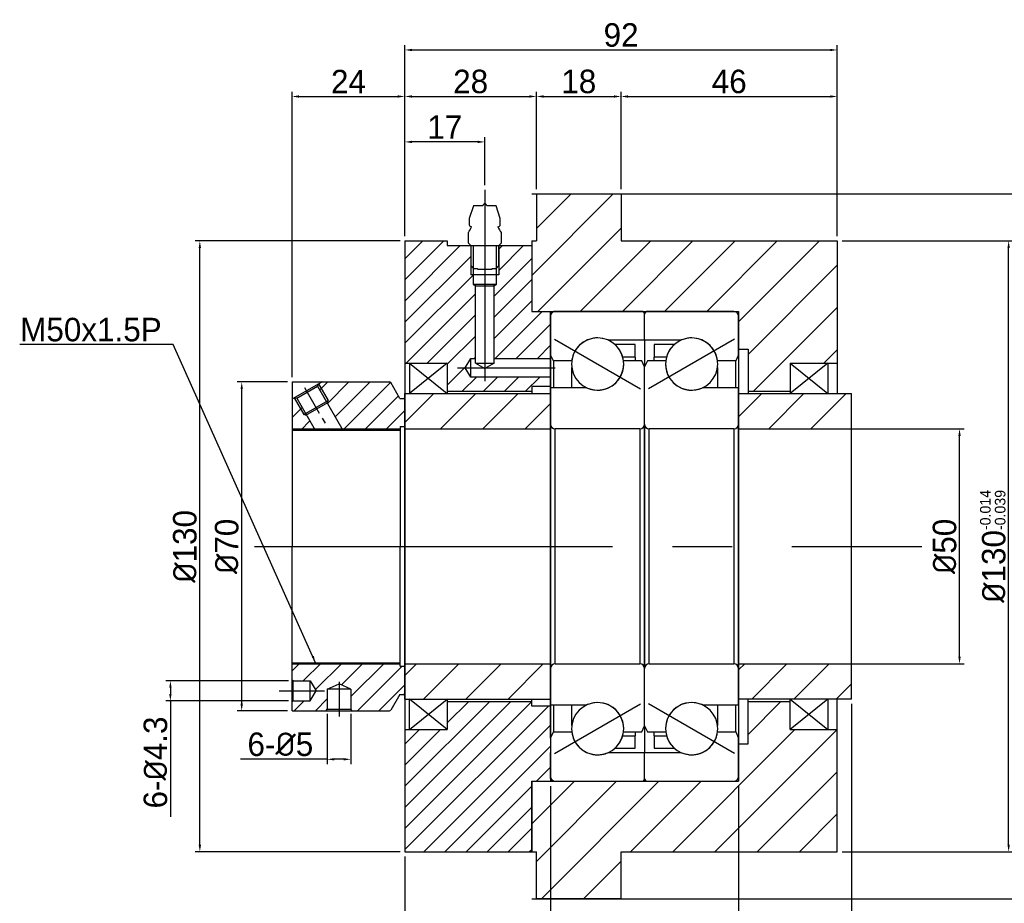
# Model space of a CAD drawing. Header units: millimetres. Extents: x 7251 to 7964, y 51 to 555.
# Tile 3 of 5: x 7635 to 7844, y 219 to 408. Entities that reach past the tile are written whole.
import ezdxf

# ---------------------------------------------------------------- set-up
doc = ezdxf.new("R2010")
doc.units = ezdxf.units.MM
doc.header["$LTSCALE"] = 5
doc.linetypes.add('CENTER', pattern=[2, 1.25, -0.25, 0.25, -0.25])
doc.linetypes.add('CENTER2', pattern=[28.575, 19.05, -3.175, 3.175, -3.175])
for name, color, linetype in [('center', 1, 'CENTER'), ('가는실선', 1, 'Continuous'), ('외형선', 3, 'Continuous'), ('중심선', 1, 'CENTER2')]:
    doc.layers.add(name, color=color, linetype=linetype)
doc.styles.add('H', font='txt')
doc.dimstyles.new('1', dxfattribs={"dimtxt": 5, "dimasz": 1.5, "dimexe": 1, "dimexo": 1, "dimgap": 0.6, "dimtad": 1, "dimdec": 3, "dimdsep": 46, "dimtxsty": 'H', "dimcen": 2.5, "dimclrd": 1, "dimclre": 1, "dimclrt": 3, "dimazin": 2, "dimtfac": 1, "dimtdec": 3, "dimtmove": 0, "dimatfit": 3, "dimfxl": 1, "dimtzin": 0, "dimarcsym": 0})

# ---------------------------------------------------------------- blocks, each defined once
blk = doc.blocks.new('*D906')
at = {"layer": 'Defpoints', "color": 0}
for p in [(7747.85, 245.43), (7716.85, 230.43), (7747.85, 208.45)]:
    blk.add_point(p, dxfattribs=at)
at = {"layer": '외형선', "color": 1, "lineweight": -2}
for p, q in [((7747.85, 244.43), (7747.85, 207.45)), ((7716.85, 229.43), (7716.85, 207.45)), ((7718.35, 208.45), (7746.35, 208.45))]:
    blk.add_line(p, q, dxfattribs=at)
at = {"layer": '외형선', "color": 1}
for points in [[(7718.35, 208.7), (7718.35, 208.2), (7716.85, 208.45)], [(7746.35, 208.2), (7746.35, 208.7), (7747.85, 208.45)]]:
    blk.add_solid(points, dxfattribs=at)
at = {"layer": '외형선', "color": 3, "insert": (7732.35, 211.62), "char_height": 5, "attachment_point": 5, "style": 'H'}
blk.add_mtext('31', dxfattribs=at)
blk = doc.blocks.new('*D907')
at = {"layer": 'Defpoints', "color": 0}
for p in [(7716.85, 391.17), (7716.85, 360.43), (7692.85, 330.43)]:
    blk.add_point(p, dxfattribs=at)
at = {"layer": '외형선', "color": 1, "lineweight": -2}
for p, q in [((7692.85, 331.43), (7692.85, 392.17)), ((7716.85, 361.43), (7716.85, 392.17)), ((7694.35, 391.17), (7715.35, 391.17))]:
    blk.add_line(p, q, dxfattribs=at)
at = {"layer": '외형선', "color": 1}
for points in [[(7694.35, 391.42), (7694.35, 390.92), (7692.85, 391.17)], [(7715.35, 390.92), (7715.35, 391.42), (7716.85, 391.17)]]:
    blk.add_solid(points, dxfattribs=at)
at = {"layer": '외형선', "color": 3, "insert": (7704.85, 394.34), "char_height": 5, "attachment_point": 5, "style": 'H'}
blk.add_mtext('24', dxfattribs=at)
blk = doc.blocks.new('*D908')
at = {"layer": 'Defpoints', "color": 0}
for p in [(7744.85, 391.17), (7744.85, 370.43), (7716.85, 360.43)]:
    blk.add_point(p, dxfattribs=at)
at = {"layer": '외형선', "color": 1, "lineweight": -2}
for p, q in [((7716.85, 361.43), (7716.85, 392.17)), ((7744.85, 371.43), (7744.85, 392.17)), ((7718.35, 391.17), (7743.35, 391.17))]:
    blk.add_line(p, q, dxfattribs=at)
at = {"layer": '외형선', "color": 1}
for points in [[(7718.35, 391.42), (7718.35, 390.92), (7716.85, 391.17)], [(7743.35, 390.92), (7743.35, 391.42), (7744.85, 391.17)]]:
    blk.add_solid(points, dxfattribs=at)
at = {"layer": '외형선', "color": 3, "insert": (7730.85, 394.34), "char_height": 5, "attachment_point": 5, "style": 'H'}
blk.add_mtext('28', dxfattribs=at)
blk = doc.blocks.new('*D909')
at = {"layer": 'Defpoints', "color": 0}
for p in [(7762.85, 391.17), (7744.85, 370.43), (7762.85, 370.43)]:
    blk.add_point(p, dxfattribs=at)
at = {"layer": '외형선', "color": 1, "lineweight": -2}
for p, q in [((7744.85, 371.43), (7744.85, 392.17)), ((7762.85, 371.43), (7762.85, 392.17)), ((7746.35, 391.17), (7761.35, 391.17))]:
    blk.add_line(p, q, dxfattribs=at)
at = {"layer": '외형선', "color": 1}
for points in [[(7746.35, 391.42), (7746.35, 390.92), (7744.85, 391.17)], [(7761.35, 390.92), (7761.35, 391.42), (7762.85, 391.17)]]:
    blk.add_solid(points, dxfattribs=at)
at = {"layer": '외형선', "color": 3, "insert": (7753.85, 394.34), "char_height": 5, "attachment_point": 5, "style": 'H'}
blk.add_mtext('18', dxfattribs=at)
blk = doc.blocks.new('*D910')
at = {"layer": 'Defpoints', "color": 0}
for p in [(7808.85, 391.17), (7762.85, 370.43), (7808.85, 360.43)]:
    blk.add_point(p, dxfattribs=at)
at = {"layer": '외형선', "color": 1, "lineweight": -2}
for p, q in [((7762.85, 371.43), (7762.85, 392.17)), ((7808.85, 361.43), (7808.85, 392.17)), ((7764.35, 391.17), (7807.35, 391.17))]:
    blk.add_line(p, q, dxfattribs=at)
at = {"layer": '외형선', "color": 1}
for points in [[(7764.35, 391.42), (7764.35, 390.92), (7762.85, 391.17)], [(7807.35, 390.92), (7807.35, 391.42), (7808.85, 391.17)]]:
    blk.add_solid(points, dxfattribs=at)
at = {"layer": '외형선', "color": 3, "insert": (7785.85, 394.34), "char_height": 5, "attachment_point": 5, "style": 'H'}
blk.add_mtext('46', dxfattribs=at)
blk = doc.blocks.new('*D911')
at = {"layer": 'Defpoints', "color": 0}
for p in [(7808.85, 401.07), (7716.85, 360.43), (7808.85, 360.43)]:
    blk.add_point(p, dxfattribs=at)
at = {"layer": '외형선', "color": 1, "lineweight": -2}
for p, q in [((7716.85, 361.43), (7716.85, 402.07)), ((7718.35, 401.07), (7807.35, 401.07)), ((7808.85, 361.43), (7808.85, 402.07))]:
    blk.add_line(p, q, dxfattribs=at)
at = {"layer": '외형선', "color": 1}
for points in [[(7718.35, 401.32), (7718.35, 400.82), (7716.85, 401.07)], [(7807.35, 400.82), (7807.35, 401.32), (7808.85, 401.07)]]:
    blk.add_solid(points, dxfattribs=at)
at = {"layer": '외형선', "color": 3, "insert": (7762.85, 404.23), "char_height": 5, "attachment_point": 5, "style": 'H'}
blk.add_mtext('92', dxfattribs=at)
blk = doc.blocks.new('*D912')
at = {"layer": 'Defpoints', "color": 0}
for p in [(7673.23, 360.43), (7716.85, 360.43), (7716.85, 230.43)]:
    blk.add_point(p, dxfattribs=at)
at = {"layer": '외형선', "color": 1, "lineweight": -2}
for p, q in [((7715.85, 360.43), (7672.23, 360.43)), ((7673.23, 231.93), (7673.23, 358.93)), ((7715.85, 230.43), (7672.23, 230.43))]:
    blk.add_line(p, q, dxfattribs=at)
at = {"layer": '외형선', "color": 1}
for points in [[(7673.48, 358.93), (7672.98, 358.93), (7673.23, 360.43)], [(7672.98, 231.93), (7673.48, 231.93), (7673.23, 230.43)]]:
    blk.add_solid(points, dxfattribs=at)
at = {"layer": '외형선', "color": 3, "insert": (7670.06, 295.43), "char_height": 5, "attachment_point": 5, "rotation": 90, "style": 'H'}
blk.add_mtext('{\\fISOCPEUR|b0|i0|c0|p22;%%c}130', dxfattribs=at)
blk = doc.blocks.new('*D913')
at = {"layer": 'Defpoints', "color": 0}
for p in [(7716.85, 381.5), (7733.85, 371.33), (7716.85, 360.43)]:
    blk.add_point(p, dxfattribs=at)
at = {"layer": '외형선', "color": 1, "lineweight": -2}
for p, q in [((7716.85, 361.43), (7716.85, 382.5)), ((7732.35, 381.5), (7718.35, 381.5)), ((7733.85, 372.33), (7733.85, 382.5))]:
    blk.add_line(p, q, dxfattribs=at)
at = {"layer": '외형선', "color": 1}
for points in [[(7718.35, 381.75), (7718.35, 381.25), (7716.85, 381.5)], [(7732.35, 381.25), (7732.35, 381.75), (7733.85, 381.5)]]:
    blk.add_solid(points, dxfattribs=at)
at = {"layer": '외형선', "color": 3, "insert": (7725.35, 384.67), "char_height": 5, "attachment_point": 5, "style": 'H'}
blk.add_mtext('17', dxfattribs=at)
blk = doc.blocks.new('*D914')
at = {"layer": 'Defpoints', "color": 0}
for p in [(7700.35, 260.77), (7705.35, 260.77), (7700.35, 250.12)]:
    blk.add_point(p, dxfattribs=at)
at = {"layer": '외형선', "color": 1, "lineweight": -2}
for p, q in [((7700.35, 259.77), (7700.35, 249.12)), ((7705.35, 259.77), (7705.35, 249.12)), ((7700.35, 250.12), (7681.87, 250.12)), ((7703.85, 250.12), (7701.85, 250.12))]:
    blk.add_line(p, q, dxfattribs=at)
at = {"layer": '외형선', "color": 1}
for points in [[(7701.85, 250.37), (7701.85, 249.87), (7700.35, 250.12)], [(7703.85, 249.87), (7703.85, 250.37), (7705.35, 250.12)]]:
    blk.add_solid(points, dxfattribs=at)
at = {"layer": '외형선', "color": 3, "insert": (7690.36, 253.29), "char_height": 5, "attachment_point": 5, "style": 'H'}
blk.add_mtext('6-{\\fISOCPEUR|b0|i0|c0|p22;%%C}5', dxfattribs=at)
blk = doc.blocks.new('*D915')
at = {"layer": 'Defpoints', "color": 0}
for p in [(7693.09, 266.83), (7666.97, 262.53), (7693.09, 262.53)]:
    blk.add_point(p, dxfattribs=at)
at = {"layer": '외형선', "color": 1, "lineweight": -2}
for p, q in [((7692.09, 266.83), (7665.97, 266.83)), ((7666.97, 265.33), (7666.97, 264.03)), ((7692.09, 262.53), (7665.97, 262.53)), ((7666.97, 262.53), (7666.97, 237.85))]:
    blk.add_line(p, q, dxfattribs=at)
at = {"layer": '외형선', "color": 1}
for points in [[(7667.22, 265.33), (7666.72, 265.33), (7666.97, 266.83)], [(7666.72, 264.03), (7667.22, 264.03), (7666.97, 262.53)]]:
    blk.add_solid(points, dxfattribs=at)
at = {"layer": '외형선', "color": 3, "insert": (7663.81, 249.44), "char_height": 5, "attachment_point": 5, "rotation": 90, "style": 'H'}
blk.add_mtext('6-{\\fISOCPEUR|b0|i0|c0|p22;%%C}4.3', dxfattribs=at)
blk = doc.blocks.new('*D916')
at = {"layer": 'Defpoints', "color": 0}
for p in [(7682.14, 330.43), (7692.85, 330.43), (7692.85, 260.43)]:
    blk.add_point(p, dxfattribs=at)
at = {"layer": '외형선', "color": 1, "lineweight": -2}
for p, q in [((7691.85, 330.43), (7681.14, 330.43)), ((7682.14, 261.93), (7682.14, 328.93)), ((7691.85, 260.43), (7681.14, 260.43))]:
    blk.add_line(p, q, dxfattribs=at)
at = {"layer": '외형선', "color": 1}
for points in [[(7682.39, 328.93), (7681.89, 328.93), (7682.14, 330.43)], [(7681.89, 261.93), (7682.39, 261.93), (7682.14, 260.43)]]:
    blk.add_solid(points, dxfattribs=at)
at = {"layer": '외형선', "color": 3, "insert": (7678.97, 295.43), "char_height": 5, "attachment_point": 5, "rotation": 90, "style": 'H'}
blk.add_mtext('{\\fISOCPEUR|b0|i0|c0|p22;%%C}70', dxfattribs=at)
blk = doc.blocks.new('*D922')
at = {"layer": 'Defpoints', "color": 0}
for p in [(7747.85, 245.43), (7787.85, 245.43), (7787.85, 208.45)]:
    blk.add_point(p, dxfattribs=at)
at = {"layer": '외형선', "color": 1, "lineweight": -2}
for p, q in [((7747.85, 244.43), (7747.85, 207.45)), ((7787.85, 244.43), (7787.85, 207.45)), ((7749.35, 208.45), (7786.35, 208.45))]:
    blk.add_line(p, q, dxfattribs=at)
at = {"layer": '외형선', "color": 1}
for points in [[(7749.35, 208.7), (7749.35, 208.2), (7747.85, 208.45)], [(7786.35, 208.2), (7786.35, 208.7), (7787.85, 208.45)]]:
    blk.add_solid(points, dxfattribs=at)
at = {"layer": '외형선', "color": 3, "insert": (7767.85, 211.62), "char_height": 5, "attachment_point": 5, "style": 'H'}
blk.add_mtext('40', dxfattribs=at)
blk = doc.blocks.new('*D923')
at = {"layer": 'Defpoints', "color": 0}
for p in [(7811.85, 262.93), (7787.85, 245.43), (7811.85, 208.45)]:
    blk.add_point(p, dxfattribs=at)
at = {"layer": '외형선', "color": 1, "lineweight": -2}
for p, q in [((7811.85, 261.93), (7811.85, 207.45)), ((7787.85, 244.43), (7787.85, 207.45)), ((7789.35, 208.45), (7810.35, 208.45))]:
    blk.add_line(p, q, dxfattribs=at)
at = {"layer": '외형선', "color": 1}
for points in [[(7789.35, 208.7), (7789.35, 208.2), (7787.85, 208.45)], [(7810.35, 208.2), (7810.35, 208.7), (7811.85, 208.45)]]:
    blk.add_solid(points, dxfattribs=at)
at = {"layer": '외형선', "color": 3, "insert": (7799.85, 211.62), "char_height": 5, "attachment_point": 5, "style": 'H'}
blk.add_mtext('24', dxfattribs=at)
blk = doc.blocks.new('*D924')
at = {"layer": 'Defpoints', "color": 0}
for p in [(7808.85, 360.43), (7845.3, 360.43), (7808.85, 230.43)]:
    blk.add_point(p, dxfattribs=at)
at = {"layer": '외형선', "color": 1, "lineweight": -2}
for p, q in [((7809.85, 360.43), (7846.3, 360.43)), ((7845.3, 231.93), (7845.3, 358.93)), ((7809.85, 230.43), (7846.3, 230.43))]:
    blk.add_line(p, q, dxfattribs=at)
at = {"layer": '외형선', "color": 1}
for points in [[(7845.55, 358.93), (7845.05, 358.93), (7845.3, 360.43)], [(7845.05, 231.93), (7845.55, 231.93), (7845.3, 230.43)]]:
    blk.add_solid(points, dxfattribs=at)
at = {"layer": '외형선', "color": 3, "insert": (7841.95, 295.43), "char_height": 5, "attachment_point": 5, "rotation": 90, "style": 'H'}
blk.add_mtext('{\\fISOCPEUR|b0|i0|c0|p22;%%c}130{\\H2.250000;\\S-0.014^ -0.039;}', dxfattribs=at)
blk = doc.blocks.new('*D925')
at = {"layer": 'Defpoints', "color": 0}
for p in [(7742.85, 370.43), (7856.43, 370.43), (7742.85, 220.43)]:
    blk.add_point(p, dxfattribs=at)
at = {"layer": '외형선', "color": 1, "lineweight": -2}
for p, q in [((7743.85, 370.43), (7857.43, 370.43)), ((7856.43, 221.93), (7856.43, 368.93)), ((7743.85, 220.43), (7857.43, 220.43))]:
    blk.add_line(p, q, dxfattribs=at)
at = {"layer": '외형선', "color": 1}
for points in [[(7856.68, 368.93), (7856.18, 368.93), (7856.43, 370.43)], [(7856.18, 221.93), (7856.68, 221.93), (7856.43, 220.43)]]:
    blk.add_solid(points, dxfattribs=at)
at = {"layer": '외형선', "color": 3, "insert": (7853.26, 295.43), "char_height": 5, "attachment_point": 5, "rotation": 90, "style": 'H'}
blk.add_mtext('150', dxfattribs=at)
blk = doc.blocks.new('*D926')
at = {"layer": 'Defpoints', "color": 0}
for p in [(7786.85, 320.43), (7834.85, 320.43), (7786.85, 270.43)]:
    blk.add_point(p, dxfattribs=at)
at = {"layer": '외형선', "color": 1, "lineweight": -2}
for p, q in [((7787.85, 320.43), (7835.85, 320.43)), ((7834.85, 271.93), (7834.85, 318.93)), ((7787.85, 270.43), (7835.85, 270.43))]:
    blk.add_line(p, q, dxfattribs=at)
at = {"layer": '외형선', "color": 1}
for points in [[(7835.1, 318.93), (7834.6, 318.93), (7834.85, 320.43)], [(7834.6, 271.93), (7835.1, 271.93), (7834.85, 270.43)]]:
    blk.add_solid(points, dxfattribs=at)
at = {"layer": '외형선', "color": 3, "insert": (7831.69, 295.43), "char_height": 5, "attachment_point": 5, "rotation": 90, "style": 'H'}
blk.add_mtext('{\\fISOCPEUR|b0|i0|c0|p22;%%c}50', dxfattribs=at)

msp = doc.modelspace()

# ---------------------------------------------------------------- hatches: boundary and pattern name
at = {"layer": '가는실선', "transparency": 33554687}
h = msp.add_hatch(dxfattribs=at)
h.set_pattern_fill('ANSI31', color=256, scale=2, style=0)
h.paths.add_polyline_path([(7787.8542, 345.433), (7787.8542, 344.833, -0.09511964), (7787.8542, 344.4342), (7787.8542, 339.283), (7787.8542, 337.433), (7789.8542, 337.433), (7789.8542, 328.433), (7798.8542, 328.433), (7798.8542, 334.433), (7806.8542, 334.433), (7808.8542, 334.433), (7808.8542, 360.433), (7762.8542, 360.433), (7762.8542, 370.433), (7744.8542, 370.433), (7744.8542, 360.433), (7743.8542, 360.433), (7743.8542, 359.433), (7743.8542, 345.433), (7747.8542, 345.433), (7748.4542, 345.433), (7748.8542, 345.433), (7766.8542, 345.433), (7767.2542, 345.433), (7768.4542, 345.433), (7786.8542, 345.433)])
h.paths.add_polyline_path([(7748.8533, 245.433, -0.09519567), (7748.4542, 245.433), (7747.8542, 245.433), (7743.8542, 245.433), (7743.8542, 230.433), (7744.8542, 230.433), (7744.8542, 220.433), (7762.8542, 220.433), (7762.8542, 230.433), (7808.8542, 230.433), (7808.8542, 256.433), (7806.8542, 256.433), (7798.8542, 256.433), (7798.8542, 262.433), (7789.8542, 262.433), (7789.8542, 253.433), (7787.8542, 253.433), (7787.8542, 246.4319), (7787.8542, 245.433), (7786.855, 245.433), (7768.4535, 245.433), (7767.2548, 245.433)])
h = msp.add_hatch(dxfattribs=at)
h.set_pattern_fill('ANSI31', color=256, style=0)
h.set_pattern_definition([(45, (732.8, 4e-07), (-2.245064, 2.245064), [])])
h.paths.add_polyline_path([(7733.8542, 331.433), (7730.8542, 331.433), (7729.6525, 333.433), (7730.8542, 335.433), (7731.8542, 335.433), (7731.8542, 350.8826), (7731.3542, 351.183), (7731.3542, 353.183), (7730.8542, 353.183), (7730.8542, 355.1965), (7730.8542, 359.433), (7725.8542, 359.433), (7725.8542, 360.433), (7716.8542, 360.433), (7716.8542, 334.433), (7717.8542, 334.433), (7725.8542, 334.433), (7725.8542, 328.433), (7743.8542, 328.433), (7743.8542, 329.433), (7747.8542, 329.433), (7747.8542, 331.433)])
h.paths.add_polyline_path([(7725.8542, 256.433), (7717.8542, 256.433), (7716.8542, 256.433), (7716.8542, 230.433), (7743.8542, 230.433), (7743.8542, 245.433), (7747.8542, 245.433), (7747.8542, 246.433), (7747.8542, 254.6463), (7747.8542, 261.433), (7743.8542, 261.433), (7743.8542, 262.433), (7725.8542, 262.433)])
h.paths.add_polyline_path([(7747.8542, 335.433), (7747.8542, 336.2197), (7747.8542, 344.433), (7747.8542, 345.433), (7743.8542, 345.433), (7743.8542, 359.433), (7736.8542, 359.433), (7736.8542, 355.1965), (7736.8542, 353.183), (7736.3542, 353.183), (7736.3542, 351.183), (7735.8542, 350.8826), (7735.8542, 335.433)])
h = msp.add_hatch(dxfattribs=at)
h.set_pattern_fill('ANSI31', color=256, style=0)
h.set_pattern_definition([(45, (188.763, 2162.6896), (-2.245064, 2.245064), [])])
h.paths.add_polyline_path([(7699.2542, 330.433, 0.1316525), (7699.0967, 330.3908), (7698.4943, 330.043), (7700.5418, 326.4967), (7700.4265, 326.0664), (7700.3096, 325.9989), (7703.523, 320.433), (7715.8542, 320.433), (7715.8542, 320.933), (7716.8542, 320.933), (7716.8542, 326.618, 0.41421356), (7716.5392, 326.933), (7715.8542, 326.933), (7715.776, 326.933), (7713.8419, 330.283, 0.26794919), (7713.5821, 330.433)])
h.paths.add_polyline_path([(7697.634, 320.433), (7695.8928, 323.4489), (7695.7759, 323.3814), (7695.3456, 323.4967), (7694.0689, 325.708), (7692.8542, 325.708), (7692.8542, 320.433)])
h.paths.add_polyline_path([(7705.6322, 260.433), (7713.5821, 260.433, 0.26794919), (7713.8419, 260.583), (7715.776, 263.933), (7715.8542, 263.933), (7716.5392, 263.933, 0.41421356), (7716.8542, 264.248), (7716.8542, 269.933), (7715.8542, 269.933), (7715.8542, 270.433), (7692.8542, 270.433), (7692.8542, 267.0229), (7693.0868, 266.833), (7696.7116, 266.833), (7697.999, 264.683), (7696.7116, 262.533), (7693.0868, 262.533), (7692.8542, 262.3432), (7692.8542, 260.433), (7699.2542, 260.433), (7700.0762, 260.433), (7700.3542, 260.7695), (7700.3542, 265.0443), (7702.8542, 266.1752), (7705.3542, 265.0443), (7705.3542, 260.7695)])
h.paths.add_polyline_path([(7698.3774, 329.9755), (7698.2621, 329.5452), (7700.1521, 326.2717), (7700.5418, 326.4967), (7698.4943, 330.043)])
h.paths.add_polyline_path([(7700.3096, 325.9989), (7700.4265, 326.0664), (7700.5418, 326.4967), (7700.1521, 326.2717)])
h.paths.add_polyline_path([(7695.3456, 323.4967), (7695.7353, 323.7217), (7694.5885, 325.708), (7694.0689, 325.708)])
h.paths.add_polyline_path([(7695.7759, 323.3814), (7695.8928, 323.4489), (7695.7353, 323.7217), (7695.3456, 323.4967)])
h.paths.add_polyline_path([(7694.0689, 325.708), (7693.2981, 327.043), (7693.0042, 326.8733, 0.26794919), (7692.8542, 326.6135), (7692.8542, 325.708)])
h.paths.add_polyline_path([(7694.5885, 325.708), (7693.8453, 326.9952), (7693.415, 327.1105), (7693.2981, 327.043), (7694.0689, 325.708)])
h.paths.add_polyline_path([(7697.7784, 320.183), (7697.634, 320.433), (7692.8542, 320.433), (7692.8542, 320.183)])
h.paths.add_polyline_path([(7715.8542, 320.183), (7715.8542, 320.433), (7703.523, 320.433), (7703.6673, 320.183)])
h.paths.add_polyline_path([(7692.8542, 270.683), (7692.8542, 270.433), (7715.8542, 270.433), (7715.8542, 270.683)])
h = msp.add_hatch(dxfattribs=at)
h.set_pattern_fill('ANSI31', color=256, scale=2, style=0)
h.set_pattern_definition([(45, (732.8, 504), (-4.490128, 4.490128), [])])
h.paths.add_polyline_path([(7747.8542, 327.933), (7716.8542, 327.933), (7716.8542, 320.433), (7747.8542, 320.433)])
h.paths.add_polyline_path([(7716.8542, 262.933), (7747.8542, 262.933), (7747.8542, 270.433), (7716.8542, 270.433)])
h = msp.add_hatch(dxfattribs=at)
h.set_pattern_fill('ANSI31', color=256, scale=2, style=0)
h.set_pattern_definition([(45, (712.8, 504), (-4.490128, 4.490128), [])])
h.paths.add_polyline_path([(7811.8542, 327.933), (7787.8542, 327.933), (7787.8542, 320.433), (7811.8542, 320.433)])
h.paths.add_polyline_path([(7787.8542, 270.433), (7787.8542, 262.933), (7811.8542, 262.933), (7811.8542, 270.433)])

# ---------------------------------------------------------------- linework, layer by layer
for p, q in [((7747.8542, 339.283), (7747.8542, 344.833)), ((7747.8542, 344.433), (7747.8542, 336.2197)), ((7747.8542, 344.433), (7747.8542, 336.2197)), ((7766.8542, 345.433), (7748.4542, 345.433)), ((7767.2542, 345.433), (7748.8542, 345.433)), ((7786.8542, 345.433), (7768.4542, 345.433)), ((7786.8542, 345.433), (7768.4542, 345.433)), ((7787.8542, 344.833), (7787.8542, 339.283)), ((7787.8542, 336.2197), (7787.8542, 344.433)), ((7747.8542, 339.283), (7747.8542, 333.6463)), ((7747.8542, 339.283), (7747.8542, 333.6463)), ((7747.8542, 329.183), (7747.8542, 336.2197)), ((7747.8542, 329.183), (7747.8542, 336.2197)), ((7787.8542, 336.2197), (7787.8542, 333.6463)), ((7747.8542, 321.433), (7747.8542, 333.6463)), ((7747.8542, 321.433), (7747.8542, 333.6463)), ((7787.8542, 333.6463), (7787.8542, 321.433)), ((7747.8542, 329.183), (7747.8542, 321.433)), ((7747.8542, 329.183), (7747.8542, 321.433)), ((7787.8542, 321.433), (7787.8542, 329.183)), ((7747.8542, 327.933), (7747.8542, 320.433)), ((7747.8542, 327.933), (7747.8542, 320.433)), ((7747.8542, 320.433), (7747.8542, 270.433)), ((7747.8542, 320.433), (7747.8542, 270.433)), ((7747.8542, 270.433), (7747.8542, 262.933)), ((7747.8542, 270.433), (7747.8542, 262.933)), ((7747.8542, 269.433), (7747.8542, 261.683)), ((7747.8542, 257.2197), (7747.8542, 269.433)), ((7747.8542, 269.433), (7747.8542, 261.683)), ((7747.8542, 257.2197), (7747.8542, 269.433)), ((7787.8542, 261.683), (7787.8542, 269.433)), ((7787.8542, 269.433), (7787.8542, 257.2197)), ((7747.8542, 254.6463), (7747.8542, 261.683)), ((7747.8542, 254.6463), (7747.8542, 261.683)), ((7747.8542, 257.2197), (7747.8542, 251.583)), ((7747.8542, 257.2197), (7747.8542, 251.583)), ((7787.8542, 257.2197), (7787.8542, 254.6463)), ((7747.8542, 254.6463), (7747.8542, 246.433)), ((7747.8542, 254.6463), (7747.8542, 246.433)), ((7787.8542, 246.433), (7787.8542, 254.6463)), ((7747.8542, 246.033), (7747.8542, 251.583)), ((7748.4542, 245.433), (7766.8542, 245.433)), ((7748.8542, 245.433), (7767.2542, 245.433)), ((7748.8542, 245.433), (7767.2542, 245.433)), ((7768.4542, 245.433), (7786.8542, 245.433)), ((7768.4542, 245.433), (7786.8542, 245.433))]:
    msp.add_line(p, q)
at = {"color": 1, "linetype": 'CENTER'}
msp.add_line((7695.5072, 329.2168), (7700.7318, 320.1676), dxfattribs=at)
msp.add_line((7695.5072, 329.2168), (7700.7318, 320.1676), dxfattribs=at)
for points, knots in [([(7747.8542, 321.433), (7747.8542, 321.3958), (7747.8542, 321.32), (7747.8542, 320.6957), (7747.8542, 319.7508), (7747.8542, 318.5585), (7747.8542, 317.2223), (7747.8542, 315.65), (7747.8542, 313.8501), (7747.8542, 311.8558), (7747.8542, 309.7005), (7747.8542, 307.4135), (7747.8542, 304.797), (7747.8542, 301.8541), (7747.8542, 298.6364), (7747.8542, 295.433), (7747.8542, 292.2294), (7747.8542, 289.0117), (7747.8542, 286.0688), (7747.8542, 283.4524), (7747.8542, 281.1653), (7747.8542, 279.0101), (7747.8542, 277.0157), (7747.8542, 275.2159), (7747.8542, 273.6436), (7747.8542, 272.3074), (7747.8542, 271.1151), (7747.8542, 270.1702), (7747.8542, 269.546), (7747.8542, 269.4703), (7747.8542, 269.433)], [0, 0, 0, 0, 0.038817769, 0.078836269, 0.119975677, 0.152142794, 0.184303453, 0.217155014, 0.25, 0.282851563, 0.315696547, 0.347863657, 0.380024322, 0.421169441, 0.461186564, 0.499999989, 0.538816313, 0.578836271, 0.619975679, 0.652142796, 0.684303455, 0.717155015, 0.750000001, 0.782851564, 0.815696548, 0.847863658, 0.880024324, 0.921169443, 0.961188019, 1, 1, 1, 1]), ([(7747.8542, 321.433), (7747.8542, 321.3958), (7747.8542, 321.32), (7747.8542, 320.6957), (7747.8542, 319.7508), (7747.8542, 318.5585), (7747.8542, 317.2223), (7747.8542, 315.65), (7747.8542, 313.8501), (7747.8542, 311.8558), (7747.8542, 309.7005), (7747.8542, 307.4135), (7747.8542, 304.797), (7747.8542, 301.8541), (7747.8542, 298.6364), (7747.8542, 295.433), (7747.8542, 292.2294), (7747.8542, 289.0117), (7747.8542, 286.0688), (7747.8542, 283.4524), (7747.8542, 281.1653), (7747.8542, 279.0101), (7747.8542, 277.0157), (7747.8542, 275.2159), (7747.8542, 273.6436), (7747.8542, 272.3074), (7747.8542, 271.1151), (7747.8542, 270.1702), (7747.8542, 269.546), (7747.8542, 269.4703), (7747.8542, 269.433)], [0, 0, 0, 0, 0.038817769, 0.078836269, 0.119975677, 0.152142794, 0.184303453, 0.217155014, 0.25, 0.282851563, 0.315696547, 0.347863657, 0.380024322, 0.421169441, 0.461186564, 0.499999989, 0.538816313, 0.578836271, 0.619975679, 0.652142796, 0.684303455, 0.717155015, 0.750000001, 0.782851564, 0.815696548, 0.847863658, 0.880024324, 0.921169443, 0.961188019, 1, 1, 1, 1]), ([(7787.8542, 269.433), (7787.8542, 269.4703), (7787.8542, 269.546), (7787.8542, 270.1703), (7787.8542, 271.1152), (7787.8542, 272.3075), (7787.8542, 273.6438), (7787.8542, 275.216), (7787.8542, 277.016), (7787.8542, 279.0102), (7787.8542, 281.1656), (7787.8542, 283.4525), (7787.8542, 286.0691), (7787.8542, 289.012), (7787.8542, 292.2297), (7787.8542, 295.4331), (7787.8542, 298.6366), (7787.8542, 301.8543), (7787.8542, 304.7973), (7787.8542, 307.4137), (7787.8542, 309.7008), (7787.8542, 311.856), (7787.8542, 313.8503), (7787.8542, 315.6501), (7787.8542, 317.2225), (7787.8542, 318.5586), (7787.8542, 319.7509), (7787.8542, 320.6959), (7787.8542, 321.32), (7787.8542, 321.3958), (7787.8542, 321.433)], [0, 0, 0, 0, 0.03881777, 0.07883627, 0.11997568, 0.15214279, 0.18430345, 0.21715501, 0.25, 0.28285156, 0.31569655, 0.34786366, 0.38002432, 0.42116944, 0.46118656, 0.49999999, 0.53881631, 0.57883627, 0.61997568, 0.6521428, 0.68430345, 0.71715501, 0.75, 0.78285156, 0.81569655, 0.84786366, 0.88002432, 0.92116944, 0.96118802, 1, 1, 1, 1]), ([(7787.8542, 321.433), (7787.8542, 321.3958), (7787.8542, 321.32), (7787.8542, 320.6957), (7787.8542, 319.7508), (7787.8542, 318.5585), (7787.8542, 317.2223), (7787.8542, 315.65), (7787.8542, 313.8501), (7787.8542, 311.8558), (7787.8542, 309.7005), (7787.8542, 307.4135), (7787.8542, 304.797), (7787.8542, 301.8541), (7787.8542, 298.6364), (7787.8542, 295.433), (7787.8542, 292.2294), (7787.8542, 289.0117), (7787.8542, 286.0688), (7787.8542, 283.4524), (7787.8542, 281.1653), (7787.8542, 279.0101), (7787.8542, 277.0157), (7787.8542, 275.2159), (7787.8542, 273.6436), (7787.8542, 272.3074), (7787.8542, 271.1151), (7787.8542, 270.1702), (7787.8542, 269.546), (7787.8542, 269.4703), (7787.8542, 269.433)], [0, 0, 0, 0, 0.038817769, 0.078836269, 0.119975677, 0.152142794, 0.184303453, 0.217155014, 0.25, 0.282851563, 0.315696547, 0.347863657, 0.380024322, 0.421169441, 0.461186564, 0.499999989, 0.538816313, 0.578836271, 0.619975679, 0.652142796, 0.684303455, 0.717155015, 0.750000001, 0.782851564, 0.815696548, 0.847863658, 0.880024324, 0.921169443, 0.961188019, 1, 1, 1, 1])]:
    msp.add_open_spline(points, degree=3, knots=knots)
at = {"layer": 'center', "ltscale": 4}
for p, q in [((7702.8542, 266.5971), (7702.8542, 259.2189)), ((7690.0818, 264.683), (7699.7202, 264.683))]:
    msp.add_line(p, q, dxfattribs=at)
at = {"layer": '가는실선'}
for p, q in [((7730.8542, 359.433), (7730.8542, 353.183)), ((7736.8542, 359.433), (7736.8542, 353.183)), ((7748.7133, 339.5105), (7766.9951, 328.9555)), ((7786.9951, 339.5105), (7768.7133, 328.9555)), ((7692.8542, 320.433), (7715.8542, 320.433)), ((7692.8542, 270.433), (7715.8542, 270.433)), ((7748.7133, 251.3555), (7766.9951, 261.9105)), ((7786.9951, 251.3555), (7768.7133, 261.9105))]:
    msp.add_line(p, q, dxfattribs=at)
at = {"layer": '가는실선', "color": 1}
for p, q in [((7698.4943, 330.043), (7700.5418, 326.4967)), ((7693.2981, 327.043), (7695.3456, 323.4967))]:
    msp.add_line(p, q, dxfattribs=at)
at = {"layer": '외형선'}
for p, q in [((7744.8542, 370.433), (7744.8542, 360.433)), ((7744.8542, 370.433), (7762.8542, 370.433)), ((7762.8542, 370.433), (7762.8542, 360.433)), ((7731.4542, 367.933), (7730.5542, 365.233)), ((7733.4542, 367.933), (7731.4542, 367.933)), ((7736.2542, 367.933), (7734.2542, 367.933)), ((7737.1542, 365.233), (7736.2542, 367.933)), ((7730.5542, 365.233), (7730.5542, 363.933)), ((7737.1542, 363.933), (7737.1542, 365.233)), ((7716.8542, 360.433), (7725.8542, 360.433)), ((7716.8542, 360.433), (7716.8542, 230.433)), ((7725.8542, 360.433), (7725.8542, 359.433)), ((7730.3542, 359.933), (7730.3542, 362.2364)), ((7737.3542, 362.2364), (7737.3542, 359.933)), ((7743.8542, 360.433), (7744.8542, 360.433)), ((7743.8542, 360.433), (7743.8542, 345.433)), ((7762.8542, 360.433), (7808.8542, 360.433)), ((7808.8542, 360.433), (7808.8542, 327.933)), ((7725.8542, 359.433), (7743.8542, 359.433)), ((7730.3542, 359.933), (7730.8542, 359.433)), ((7730.8542, 359.433), (7730.8542, 355.1965)), ((7731.3542, 359.433), (7731.3542, 351.183)), ((7736.3542, 351.183), (7736.3542, 359.433)), ((7736.8542, 359.433), (7737.3542, 359.933)), ((7736.8542, 355.1965), (7736.8542, 359.433)), ((7743.8542, 359.433), (7743.8542, 345.433)), ((7743.8542, 359.433), (7743.8542, 345.433)), ((7743.8542, 359.433), (7743.8542, 345.433)), ((7730.8542, 355.1965), (7731.4677, 354.583)), ((7731.4677, 354.583), (7732.2978, 354.583)), ((7732.2978, 354.4849), (7732.2978, 354.583)), ((7732.3496, 354.433), (7735.3587, 354.433)), ((7735.4106, 354.583), (7736.2407, 354.583)), ((7735.4106, 354.4849), (7735.4106, 354.583)), ((7736.2407, 354.583), (7736.8542, 355.1965)), ((7736.8542, 353.183), (7730.8542, 353.183)), ((7731.3542, 351.183), (7731.8542, 350.8826)), ((7736.3542, 351.183), (7731.3542, 351.183)), ((7731.8542, 334.433), (7731.8542, 351.183)), ((7731.8542, 350.8826), (7735.8542, 350.8826)), ((7735.8542, 334.433), (7735.8542, 351.183)), ((7735.8542, 350.8826), (7736.3542, 351.183)), ((7743.8542, 345.433), (7787.8542, 345.433)), ((7743.8542, 345.433), (7747.8542, 345.433)), ((7743.8542, 345.433), (7747.8542, 345.433)), ((7747.8542, 259.433), (7747.8542, 345.433)), ((7747.8542, 345.433), (7747.8542, 245.433)), ((7767.8542, 339.283), (7767.8542, 344.833)), ((7787.8542, 345.433), (7787.8542, 245.433)), ((7767.8542, 339.283), (7760.1684, 339.283)), ((7765.8542, 338.406), (7761.5208, 338.406)), ((7765.8542, 335.723), (7765.8542, 338.406)), ((7767.8542, 339.283), (7767.8542, 333.6463)), ((7775.54, 339.283), (7767.8542, 339.283)), ((7774.1876, 338.406), (7769.8542, 338.406)), ((7769.8542, 338.406), (7769.8542, 335.723)), ((7787.8542, 337.433), (7789.8542, 337.433)), ((7789.8542, 337.433), (7789.8542, 327.933)), ((7729.6525, 333.433), (7730.8542, 335.433)), ((7730.8542, 331.433), (7730.8542, 335.433)), ((7730.8542, 335.433), (7731.8542, 335.433)), ((7735.8542, 335.433), (7747.8542, 335.433)), ((7748.4542, 334.933), (7747.8542, 336.2197)), ((7765.8542, 335.723), (7763.2056, 335.723)), ((7765.8542, 335.723), (7765.8542, 334.933)), ((7769.8542, 334.933), (7769.8542, 335.723)), ((7772.5027, 335.723), (7769.8542, 335.723)), ((7787.8542, 336.2197), (7787.2542, 334.933)), ((7716.8542, 334.433), (7725.8542, 334.433)), ((7717.8542, 334.433), (7725.8542, 327.933)), ((7725.8542, 334.433), (7717.8542, 327.933)), ((7717.8542, 334.433), (7717.8542, 327.933)), ((7725.8542, 334.433), (7725.8542, 327.933)), ((7730.8542, 331.433), (7729.6525, 333.433)), ((7731.8542, 334.433), (7733.8542, 333.2782)), ((7731.8542, 334.433), (7735.8542, 334.433)), ((7735.8542, 334.433), (7733.8542, 333.2782)), ((7752.3435, 334.933), (7748.4542, 334.933)), ((7748.4542, 334.933), (7748.4542, 329.183)), ((7752.3435, 329.7348), (7752.3435, 333.533)), ((7767.2542, 334.933), (7763.3649, 334.933)), ((7767.8542, 333.6463), (7767.2542, 334.933)), ((7768.4542, 334.933), (7767.8542, 333.6463)), ((7767.8542, 321.433), (7767.8542, 333.6463)), ((7772.3435, 334.933), (7768.4542, 334.933)), ((7787.2542, 334.933), (7783.3649, 334.933)), ((7783.3649, 333.533), (7783.3649, 329.7348)), ((7787.2542, 329.183), (7787.2542, 334.933)), ((7798.8542, 334.433), (7808.8542, 334.433)), ((7806.8542, 334.433), (7798.8542, 327.933)), ((7798.8542, 334.433), (7806.8542, 327.933)), ((7798.8542, 334.433), (7798.8542, 327.933)), ((7806.8542, 334.433), (7806.8542, 327.933)), ((7747.8542, 331.433), (7730.8542, 331.433)), ((7692.8542, 330.433), (7713.5821, 330.433)), ((7692.8542, 330.433), (7692.8542, 295.433)), ((7693.0042, 326.8733), (7699.0967, 330.3908)), ((7693.8453, 326.9952), (7698.2621, 329.5452)), ((7698.3774, 329.9755), (7698.2621, 329.5452)), ((7698.2621, 329.5452), (7703.6673, 320.183)), ((7715.776, 326.933), (7713.8419, 330.283)), ((7747.8542, 329.433), (7743.8542, 329.433)), ((7743.8542, 329.433), (7743.8542, 327.933)), ((7755.54, 329.183), (7747.8542, 329.183)), ((7752.3435, 329.183), (7752.3435, 329.641)), ((7787.8542, 329.183), (7780.1684, 329.183)), ((7783.3649, 329.641), (7783.3649, 329.183)), ((7693.415, 327.1105), (7693.8453, 326.9952)), ((7693.8453, 326.9952), (7697.7784, 320.183)), ((7715.776, 326.933), (7716.5392, 326.933)), ((7715.8542, 326.933), (7716.5392, 326.933)), ((7716.8542, 327.933), (7747.8542, 327.933)), ((7716.8542, 262.933), (7716.8542, 327.933)), ((7717.8542, 327.933), (7725.8542, 327.933)), ((7725.8542, 328.433), (7743.8542, 328.433)), ((7747.8542, 262.933), (7747.8542, 327.933)), ((7787.8542, 327.933), (7811.8542, 327.933)), ((7787.8542, 262.933), (7787.8542, 327.933)), ((7789.8542, 328.433), (7798.8542, 328.433)), ((7811.8542, 262.933), (7811.8542, 327.933)), ((7695.3456, 323.4967), (7700.5418, 326.4967)), ((7695.7759, 323.3814), (7700.4265, 326.0664)), ((7700.4265, 326.0664), (7700.5418, 326.4967)), ((7716.8542, 326.618), (7716.8542, 295.433)), ((7695.7759, 323.3814), (7695.3456, 323.4967)), ((7715.8542, 320.933), (7716.8542, 320.933)), ((7715.8542, 320.933), (7715.8542, 295.433)), ((7692.8542, 320.183), (7715.8542, 320.183)), ((7716.8542, 320.433), (7747.8542, 320.433)), ((7766.8542, 320.433), (7748.8542, 320.433)), ((7748.8542, 270.433), (7748.8542, 320.433)), ((7766.8542, 320.433), (7766.8542, 270.433)), ((7786.8542, 320.433), (7768.8542, 320.433)), ((7768.8542, 270.433), (7768.8542, 320.433)), ((7786.8542, 320.433), (7786.8542, 270.433)), ((7787.8542, 320.433), (7811.8542, 320.433)), ((7692.8542, 260.433), (7692.8542, 295.433)), ((7715.8542, 269.933), (7715.8542, 295.433)), ((7716.8542, 264.248), (7716.8542, 295.433)), ((7692.8542, 270.683), (7715.8542, 270.683)), ((7716.8542, 270.433), (7747.8542, 270.433)), ((7748.8542, 270.433), (7766.8542, 270.433)), ((7768.8542, 270.433), (7786.8542, 270.433)), ((7787.8542, 270.433), (7811.8542, 270.433)), ((7715.8542, 269.933), (7716.8542, 269.933)), ((7767.8542, 257.2197), (7767.8542, 269.433)), ((7692.8542, 267.0229), (7693.0868, 266.833)), ((7693.0868, 266.833), (7696.7116, 266.833)), ((7693.0868, 262.533), (7693.0868, 266.833)), ((7696.7102, 266.8354), (7697.999, 264.683)), ((7696.7116, 262.533), (7696.7116, 266.833)), ((7700.3542, 265.0443), (7702.8542, 266.1752)), ((7705.3542, 265.0443), (7702.8542, 266.1752)), ((7696.7116, 262.533), (7697.999, 264.683)), ((7700.3542, 265.0443), (7700.3542, 260.7695)), ((7705.3542, 265.0443), (7700.3542, 265.0443)), ((7705.3542, 265.0443), (7705.3542, 260.7695)), ((7692.8542, 262.3432), (7693.0868, 262.533)), ((7693.0868, 262.533), (7696.7116, 262.533)), ((7715.776, 263.933), (7713.8419, 260.583)), ((7715.776, 263.933), (7716.5392, 263.933)), ((7715.8542, 263.933), (7716.5392, 263.933)), ((7716.8542, 262.933), (7747.8542, 262.933)), ((7717.8542, 256.433), (7725.8542, 262.933)), ((7725.8542, 256.433), (7717.8542, 262.933)), ((7717.8542, 256.433), (7717.8542, 262.933)), ((7725.8542, 262.933), (7725.8542, 256.433)), ((7725.8542, 262.433), (7743.8542, 262.433)), ((7743.8542, 261.433), (7743.8542, 262.933)), ((7811.8542, 262.933), (7787.8542, 262.933)), ((7789.8542, 253.433), (7789.8542, 262.933)), ((7789.8542, 262.433), (7798.8542, 262.433)), ((7806.8542, 262.933), (7798.8542, 256.433)), ((7798.8542, 262.933), (7806.8542, 256.433)), ((7798.8542, 256.433), (7798.8542, 262.933)), ((7806.8542, 262.933), (7806.8542, 256.433)), ((7808.8542, 230.433), (7808.8542, 262.933)), ((7692.8542, 260.433), (7713.5821, 260.433)), ((7700.0762, 260.433), (7700.3542, 260.7695)), ((7700.3542, 260.7695), (7705.3542, 260.7695)), ((7705.6322, 260.433), (7705.3542, 260.7695)), ((7747.8542, 261.433), (7743.8542, 261.433)), ((7747.8542, 261.683), (7755.54, 261.683)), ((7748.4542, 261.683), (7748.4542, 255.933)), ((7752.3435, 261.225), (7752.3435, 261.683)), ((7752.3435, 257.333), (7752.3435, 261.1312)), ((7780.1684, 261.683), (7787.8542, 261.683)), ((7783.3649, 261.683), (7783.3649, 261.225)), ((7783.3649, 261.1312), (7783.3649, 257.333)), ((7787.2542, 255.933), (7787.2542, 261.683)), ((7716.8542, 256.433), (7725.8542, 256.433)), ((7747.8542, 254.6463), (7748.4542, 255.933)), ((7748.4542, 255.933), (7752.3435, 255.933)), ((7763.3649, 255.933), (7767.2542, 255.933)), ((7765.8542, 255.933), (7765.8542, 255.143)), ((7767.2542, 255.933), (7767.8542, 257.2197)), ((7767.8542, 257.2197), (7767.8542, 251.583)), ((7767.8542, 257.2197), (7768.4542, 255.933)), ((7768.4542, 255.933), (7772.3435, 255.933)), ((7769.8542, 255.143), (7769.8542, 255.933)), ((7783.3649, 255.933), (7787.2542, 255.933)), ((7787.2542, 255.933), (7787.8542, 254.6463)), ((7798.8542, 256.433), (7808.8542, 256.433)), ((7763.2056, 255.143), (7765.8542, 255.143)), ((7765.8542, 252.46), (7765.8542, 255.143)), ((7769.8542, 255.143), (7772.5027, 255.143)), ((7769.8542, 255.143), (7769.8542, 252.46)), ((7760.1684, 251.583), (7767.8542, 251.583)), ((7761.5208, 252.46), (7765.8542, 252.46)), ((7767.8542, 246.033), (7767.8542, 251.583)), ((7767.8542, 251.583), (7775.54, 251.583)), ((7769.8542, 252.46), (7774.1876, 252.46)), ((7787.8542, 253.433), (7789.8542, 253.433)), ((7743.8542, 245.433), (7787.8542, 245.433)), ((7743.8542, 230.433), (7743.8542, 245.433)), ((7743.8542, 245.433), (7743.8542, 230.433)), ((7743.8542, 245.433), (7747.8542, 245.433)), ((7743.8542, 245.433), (7743.8542, 230.433)), ((7716.8542, 230.433), (7743.8542, 230.433)), ((7743.8542, 230.433), (7744.8542, 230.433)), ((7743.8542, 230.433), (7744.8542, 230.433)), ((7744.8542, 220.433), (7744.8542, 230.433)), ((7762.8542, 230.433), (7808.8542, 230.433)), ((7762.8542, 220.433), (7762.8542, 230.433)), ((7762.8542, 220.433), (7744.8542, 220.433))]:
    msp.add_line(p, q, dxfattribs=at)
for centre, radius, start, end in [((7733.8542, 367.933), 0.4, 0, 180), ((7725.5599, 365.844), 6, 323.039247, 336.307361), ((7731.0542, 363.933), 0.5, 180, 270), ((7736.6542, 363.933), 0.5, 270, 0), ((7742.1485, 365.844), 6, 203.692639, 216.960753), ((7732.3497, 354.4849), 0.0519, 180, 270), ((7735.3587, 354.4849), 0.0519, 270, 0), ((7748.8542, 344.433), 1, 90, 180), ((7767.2542, 344.833), 0.6, 0, 90), ((7768.4542, 344.833), 0.6, 90, 180), ((7786.8542, 344.433), 1, 0, 90), ((7757.8542, 334.233), 5.555, 90, 270), ((7757.8542, 334.233), 5.555, 270, 90), ((7777.8542, 334.233), 5.555, 90, 270), ((7777.8542, 334.233), 5.555, 270, 90), ((7757.8542, 334.233), 5.555, 15.55878, 48.695745), ((7777.8542, 334.233), 5.555, 131.304255, 164.44122), ((7757.8542, 334.233), 5.555, 245.380023, 7.239236), ((7777.8542, 334.233), 5.555, 172.760764, 294.619977), ((7699.2542, 330.118), 0.315, 90, 120), ((7713.5821, 330.133), 0.3, 30, 90), ((7693.1542, 326.6135), 0.3, 120, 180), ((7716.5392, 326.618), 0.315, 0, 90), ((7748.8542, 321.433), 1, 180, 270), ((7766.8542, 321.433), 1, 270, 0), ((7768.8542, 321.433), 1, 180, 270), ((7786.8542, 321.433), 1, 270, 0), ((7748.8542, 269.433), 1, 90, 180), ((7766.8542, 269.433), 1, 0, 90), ((7768.8542, 269.433), 1, 90, 180), ((7786.8542, 269.433), 1, 0, 90), ((7716.5392, 264.248), 0.315, 270, 0), ((7757.8542, 256.633), 5.555, 90, 270), ((7757.8542, 256.633), 5.555, 352.760764, 114.619977), ((7757.8542, 256.633), 5.555, 270, 90), ((7777.8542, 256.633), 5.555, 90, 270), ((7777.8542, 256.633), 5.555, 65.380023, 187.239236), ((7777.8542, 256.633), 5.555, 270, 90), ((7699.2542, 260.748), 0.315, 240, 270), ((7699.2542, 260.748), 0.315, 240, 270), ((7713.5821, 260.733), 0.3, 270, 330), ((7757.8542, 256.633), 5.555, 311.304255, 344.44122), ((7777.8542, 256.633), 5.555, 195.55878, 228.695745), ((7748.8542, 246.433), 1, 180, 270), ((7767.2542, 246.033), 0.6, 270, 0), ((7768.4542, 246.033), 0.6, 180, 270), ((7786.8542, 246.433), 1, 270, 0)]:
    msp.add_arc(centre, radius, start, end, dxfattribs=at)
for points, knots in [([(7760.1684, 339.283), (7759.5749, 339.4874), (7758.3879, 339.8962), (7756.478, 339.7183), (7754.7396, 338.963), (7753.356, 337.6632), (7752.5825, 336.2288), (7752.4065, 335.2745), (7752.3435, 334.933)], [0, 0, 0, 0, 0.17995293, 0.3599058, 0.53985865, 0.71981172, 0.89976449, 1, 1, 1, 1]), ([(7783.3649, 334.933), (7783.2252, 335.545), (7782.9459, 336.7689), (7781.7867, 338.2972), (7780.2276, 339.375), (7778.3933, 339.8641), (7776.7668, 339.7639), (7775.8632, 339.4097), (7775.54, 339.283)], [0, 0, 0, 0, 0.17995289, 0.35990589, 0.53985868, 0.71981144, 0.89976475, 1, 1, 1, 1]), ([(7767.8542, 269.433), (7767.8542, 269.4703), (7767.8542, 269.546), (7767.8542, 270.1703), (7767.8542, 271.1152), (7767.8542, 272.3075), (7767.8542, 273.6438), (7767.8542, 275.216), (7767.8542, 277.016), (7767.8542, 279.0102), (7767.8542, 281.1656), (7767.8542, 283.4525), (7767.8542, 286.0691), (7767.8542, 289.012), (7767.8542, 292.2297), (7767.8542, 295.4332), (7767.8542, 298.6367), (7767.8542, 301.8544), (7767.8542, 304.7973), (7767.8542, 307.4137), (7767.8542, 309.7008), (7767.8542, 311.856), (7767.8542, 313.8503), (7767.8542, 315.6501), (7767.8542, 317.2225), (7767.8542, 318.5586), (7767.8542, 319.7509), (7767.8542, 320.6959), (7767.8542, 321.32), (7767.8542, 321.3958), (7767.8542, 321.433)], [0, 0, 0, 0, 0.038817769, 0.078836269, 0.119975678, 0.152142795, 0.184303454, 0.217155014, 0.250000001, 0.282851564, 0.315696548, 0.347863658, 0.380024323, 0.421169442, 0.461188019, 0.5, 0.538817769, 0.578836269, 0.619975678, 0.652142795, 0.684303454, 0.717155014, 0.750000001, 0.782851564, 0.815696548, 0.847863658, 0.880024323, 0.921169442, 0.961188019, 1, 1, 1, 1]), ([(7767.8542, 321.433), (7767.8542, 321.3958), (7767.8542, 321.32), (7767.8542, 320.6957), (7767.8542, 319.7508), (7767.8542, 318.5585), (7767.8542, 317.2223), (7767.8542, 315.65), (7767.8542, 313.8501), (7767.8542, 311.8558), (7767.8542, 309.7005), (7767.8542, 307.4135), (7767.8542, 304.797), (7767.8542, 301.8541), (7767.8542, 298.6364), (7767.8542, 295.433), (7767.8542, 292.2294), (7767.8542, 289.0117), (7767.8542, 286.0688), (7767.8542, 283.4524), (7767.8542, 281.1653), (7767.8542, 279.0101), (7767.8542, 277.0157), (7767.8542, 275.2159), (7767.8542, 273.6436), (7767.8542, 272.3074), (7767.8542, 271.1151), (7767.8542, 270.1702), (7767.8542, 269.546), (7767.8542, 269.4703), (7767.8542, 269.433)], [0, 0, 0, 0, 0.038817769, 0.078836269, 0.119975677, 0.152142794, 0.184303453, 0.217155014, 0.25, 0.282851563, 0.315696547, 0.347863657, 0.380024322, 0.421169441, 0.461186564, 0.499999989, 0.538816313, 0.578836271, 0.619975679, 0.652142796, 0.684303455, 0.717155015, 0.750000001, 0.782851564, 0.815696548, 0.847863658, 0.880024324, 0.921169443, 0.961188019, 1, 1, 1, 1]), ([(7752.3435, 255.933), (7752.4831, 255.3211), (7752.7624, 254.0972), (7753.9216, 252.5688), (7755.4808, 251.491), (7757.3151, 251.002), (7758.9416, 251.1021), (7759.8451, 251.4563), (7760.1684, 251.583)], [0, 0, 0, 0, 0.17995284, 0.35990538, 0.53985812, 0.71981084, 0.8997641, 1, 1, 1, 1]), ([(7775.54, 251.583), (7776.1335, 251.3786), (7777.3204, 250.9699), (7779.2304, 251.1477), (7780.9688, 251.9031), (7782.3523, 253.2029), (7783.1258, 254.6372), (7783.3019, 255.5916), (7783.3649, 255.933)], [0, 0, 0, 0, 0.17995234, 0.3599053, 0.53985825, 0.71981142, 0.89976428, 1, 1, 1, 1])]:
    msp.add_open_spline(points, degree=3, knots=knots, dxfattribs=at)
for p in [(7693.0868, 266.833), (7693.0868, 262.533), (7700.3542, 260.7695), (7705.3542, 260.7695)]:
    msp.add_point(p, dxfattribs=at)
at = {"layer": '중심선'}
for p, q in [((7733.8542, 371.333), (7733.8542, 330.5649)), ((7728.0243, 333.433), (7748.8542, 333.433))]:
    msp.add_line(p, q, dxfattribs=at)
at = {"layer": '중심선', "ltscale": 0.8}
msp.add_line((7684.8542, 295.433), (7826.8542, 295.433), dxfattribs=at)

# ---------------------------------------------------------------- texts
at = {"layer": '외형선', "color": 3, "insert": (7665.1182, 338.9987), "char_height": 5, "attachment_point": 9, "style": 'H'}
msp.add_mtext('M50x1.5P', dxfattribs=at)

# ---------------------------------------------------------------- dimensions: what is measured, and where the dimension line sits
at = {"layer": '외형선'}
for base, p1, p2, picture, middle in [((7808.8542, 401.0702), (7716.8542, 360.433), (7808.8542, 360.433), '*D911', (7762.8542, 404.2335)), ((7716.8542, 391.1749), (7692.8542, 330.433), (7716.8542, 360.433), '*D907', (7704.8542, 394.3414)), ((7744.8542, 391.1749), (7716.8542, 360.433), (7744.8542, 370.433), '*D908', (7730.8542, 394.3381)), ((7762.8542, 391.1749), (7744.8542, 370.433), (7762.8542, 370.433), '*D909', (7753.8542, 394.3448)), ((7808.8542, 391.1749), (7762.8542, 370.433), (7808.8542, 360.433), '*D910', (7785.8542, 394.3414)), ((7716.8542, 381.5031), (7733.8542, 371.333), (7716.8542, 360.433), '*D913', (7725.3542, 384.673)), ((7811.8542, 208.4545), (7787.8542, 245.433), (7811.8542, 262.933), '*D923', (7799.8542, 211.6211)), ((7747.8542, 208.4545), (7716.8542, 230.433), (7747.8542, 245.433), '*D906', (7732.3542, 211.6244)), ((7787.8542, 208.4545), (7747.8542, 245.433), (7787.8542, 245.433), '*D922', (7767.8542, 211.6211))]:
    dim = msp.add_linear_dim(base=base, p1=p1, p2=p2, dimstyle='1', dxfattribs=at)
    dim.commit()
    dim.dimension.update_dxf_attribs({"geometry": picture, "text_midpoint": middle})
dim = msp.add_linear_dim(base=(7856.4259, 370.433), p1=(7742.8542, 220.433), p2=(7742.8542, 370.433), angle=90, dimstyle='1', override={"dimtxsty": 'H'}, dxfattribs=at)
dim.commit()
dim.dimension.update_dxf_attribs({"geometry": '*D925', "text_midpoint": (7853.256, 295.433)})
dim = msp.add_linear_dim(base=(7673.2321, 360.433), p1=(7716.8542, 230.433), p2=(7716.8542, 360.433), angle=90, text='{\\fISOCPEUR|b0|i0|c0|p22;%%c}<>', dimstyle='1', override={"dimtxsty": 'H'}, dxfattribs=at)
dim.commit()
dim.dimension.update_dxf_attribs({"geometry": '*D912', "text_midpoint": (7673.2321, 295.433), "dimtype": 160})
for base, p1, p2, text, override, picture, middle in [((7845.3027, 360.433), (7808.8542, 230.433), (7808.8542, 360.433), '{\\fISOCPEUR|b0|i0|c0|p22;%%c}<>', {"dimgap": 0.6, "dimtxsty": 'H', "dimtol": 1, "dimlim": 0, "dimtp": -0.014, "dimtm": 0.039, "dimtfac": 0.45}, '*D924', (7841.9545, 295.433)), ((7682.1394, 330.433), (7692.8542, 260.433), (7692.8542, 330.433), '{\\fISOCPEUR|b0|i0|c0|p22;%%C}<>', {"dimtxsty": 'H'}, '*D916', (7678.9728, 295.433)), ((7834.8491, 320.433), (7786.8542, 270.433), (7786.8542, 320.433), '{\\fISOCPEUR|b0|i0|c0|p22;%%c}<>', {"dimtxsty": 'H'}, '*D926', (7831.6858, 295.433)), ((7666.9737, 262.533), (7693.0868, 266.833), (7693.0868, 262.533), '6-{\\fISOCPEUR|b0|i0|c0|p22;%%C}<>', {"dimtxsty": 'H'}, '*D915', (7663.8071, 249.4394))]:
    dim = msp.add_linear_dim(base=base, p1=p1, p2=p2, angle=90, text=text, dimstyle='1', override=override, dxfattribs=at)
    dim.commit()
    dim.dimension.update_dxf_attribs({"geometry": picture, "text_midpoint": middle})
dim = msp.add_linear_dim(base=(7700.3542, 250.1235), p1=(7705.3542, 260.7695), p2=(7700.3542, 260.7695), text='6-{\\fISOCPEUR|b0|i0|c0|p22;%%C}<>', dimstyle='1', override={"dimtxsty": 'H'}, dxfattribs=at)
dim.commit()
dim.dimension.update_dxf_attribs({"geometry": '*D914', "text_midpoint": (7690.3598, 253.2867)})

# ---------------------------------------------------------------- leaders
at = {"layer": '외형선', "annotation_type": 0, "has_hookline": 1, "hookline_direction": 1, "text_width": 30.213}
msp.add_leader([(7697.8545, 270.683), (7667.5426, 338.3987), (7665.7182, 338.3987)], dimstyle='1', dxfattribs=at)

doc.saveas('drawing.dxf')
